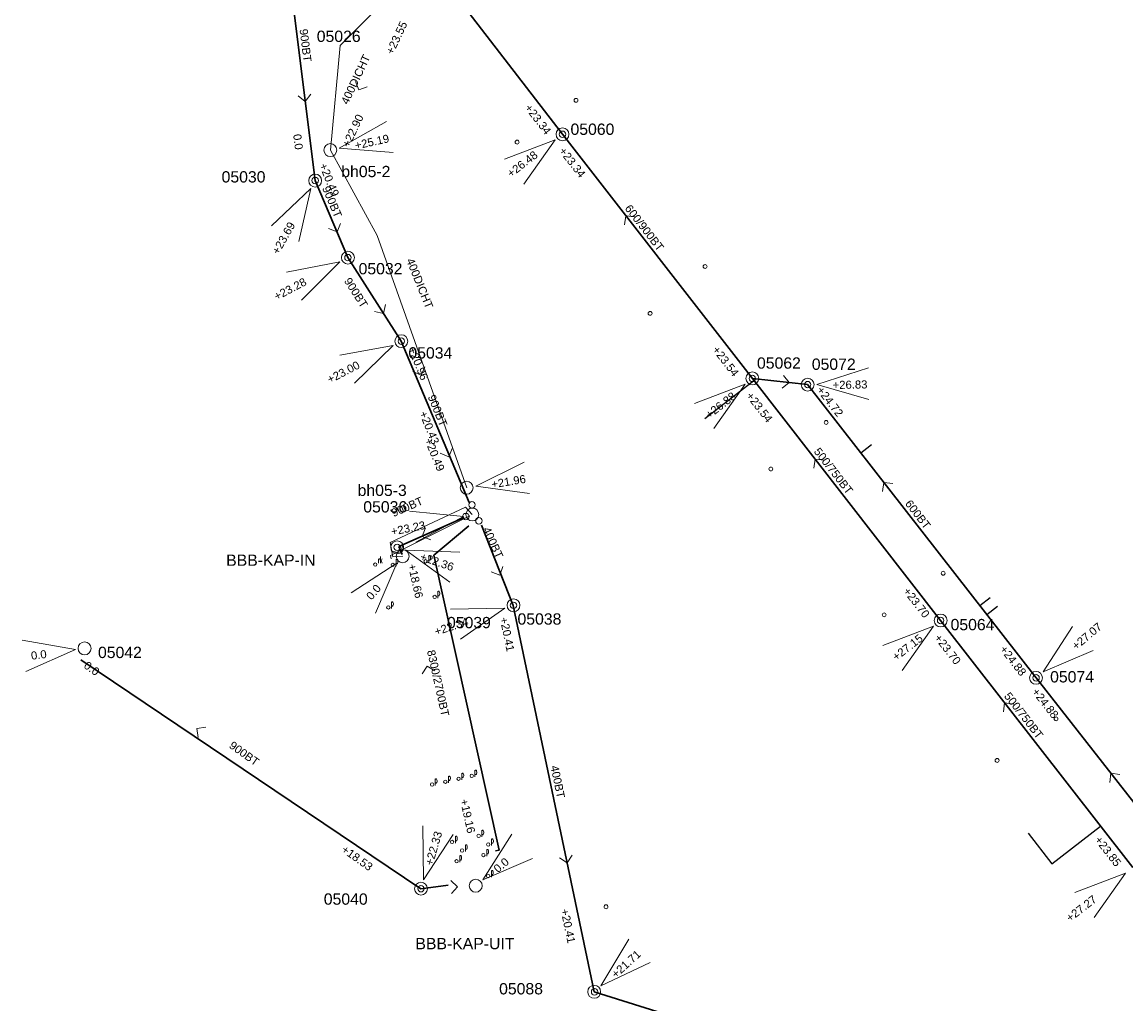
# Model space of a CAD drawing. Header units: metres. Extents: x 196788 to 198093, y 354523 to 355933.
# Tile 13 of 35: x 197300 to 197471, y 355053 to 355206. Entities that reach past the tile are written whole.
import ezdxf

# ---------------------------------------------------------------- set-up
doc = ezdxf.new("R2010")
doc.units = ezdxf.units.M
doc.linetypes.add('DGN Style 3', pattern=[260.437979, 186.027128, -74.410851])
for name, color, linetype, lineweight in [('AFSTROOM', 2, 'Continuous', 0), ('BOB', 7, 'Continuous', 0), ('CODE', 1, 'Continuous', 0), ('DIAM', 7, 'Continuous', 0), ('GMGIS_STRENGEN', 3, 'Continuous', 30), ('inspectie-riool put', 2, 'Continuous', 0), ('kolk', 2, 'Continuous', 0), ('MVD', 5, 'Continuous', 0), ('persleiding', 3, 'Continuous', 0), ('PUT', 1, 'Continuous', 0), ('putdeksel algemeen', 2, 'Continuous', 0), ('rioolkast', 5, 'Continuous', 0), ('vr-riorioolstreng', 3, 'Continuous', 0)]:
    doc.layers.add(name, color=color, linetype=linetype, lineweight=lineweight)
doc.layers.add('Huisaansluitingen', color=40, linetype='Continuous', true_color=0xffbf00)
doc.styles.get("Standard").update_dxf_attribs({"font": 'arial.ttf'})
doc.styles.add('Style-simplex', font='simplex.shx')

# ---------------------------------------------------------------- blocks, each defined once
blk = doc.blocks.new('S490')
at = {"layer": 'putdeksel algemeen', "color": 7, "linetype": 'Continuous', "lineweight": 0}
blk.add_circle((0, 0), 0.263, dxfattribs=at)
blk.add_circle((0, 0), 0.263, dxfattribs=at)
at = {"layer": 'putdeksel algemeen', "color": 7, "linetype": 'Continuous', "lineweight": 0, "style": 'Style-simplex', "width": 0.428569}
blk.add_text('p', height=1.05, dxfattribs=at).set_placement((0.41, 0.18))
blk = doc.blocks.new('S360')
at = {"layer": 'inspectie-riool put', "color": 7, "linetype": 'Continuous', "lineweight": 0}
blk.add_circle((0, 0), 0.5, dxfattribs=at)
blk = doc.blocks.new('S1142')
at = {"layer": 'rioolkast', "color": 7, "linetype": 'Continuous', "lineweight": 0}
blk.add_circle((0, 0), 0.263, dxfattribs=at)
blk.add_circle((0, 0), 0.263, dxfattribs=at)
at = {"layer": 'rioolkast', "color": 7, "linetype": 'Continuous', "lineweight": 0, "style": 'Style-simplex', "width": 0.428569}
blk.add_text('rk', height=1.05, dxfattribs=at).set_placement((0.43, 0.19))
blk = doc.blocks.new('AFSTROOM')
at = {"layer": 'AFSTROOM', "linetype": 'Continuous'}
for q in [(1, 1), (1, -1)]:
    blk.add_line((0, 0), q, dxfattribs=at)
blk = doc.blocks.new('S340')
at = {"layer": 'kolk', "color": 7, "linetype": 'Continuous', "lineweight": 0}
blk.add_circle((0, 0), 0.3, dxfattribs=at)

msp = doc.modelspace()

# ---------------------------------------------------------------- linework, layer by layer
at = {"layer": 'GMGIS_STRENGEN', "linetype": 'DGN Style 3'}
for p, q in [((197340.53, 355217.87), (197345.12, 355181.06)), ((197350.2, 355169.12), (197345.12, 355181.06)), ((197358.47, 355156.17), (197350.2, 355169.12)), ((197368.98, 355131.17), (197358.47, 355156.17)), ((197361.52, 355071.33), (197308.81, 355106.77))]:
    msp.add_line(p, q, dxfattribs=at)
at = {"layer": 'GMGIS_STRENGEN'}
for p, q in [((197358.08, 355124.34), (197368.22, 355128.83)), ((197368.91, 355127.56), (197363.51, 355122.99)), ((197358.08, 355124.34), (197358.61, 355123.14)), ((197363.51, 355122.99), (197373.64, 355077.32)), ((197373.05, 355077.19), (197373.64, 355077.32)), ((197365.72, 355071.89), (197361.52, 355071.33))]:
    msp.add_line(p, q, dxfattribs=at)
at = {"layer": 'GMGIS_STRENGEN', "linetype": 'Continuous', "flags": 128}
for points in [[(197383.44, 355188.23), (197353.66, 355226.92)], [(197412.85, 355150.4), (197383.44, 355188.23)], [(197442.02, 355112.89), (197412.85, 355150.4)], [(197412.85, 355150.4), (197421.42, 355149.44)], [(197456.8, 355104), (197421.42, 355149.44)], [(197370.87, 355127.64), (197375.79, 355115.22)], [(197375.79, 355115.22), (197388.35, 355055.35)], [(197471.78, 355074.59), (197442.02, 355112.89)], [(197491.59, 355059.64), (197456.8, 355104)], [(197388.35, 355055.35), (197435.92, 355040.44)]]:
    msp.add_lwpolyline(points, dxfattribs=at)
at = {"layer": 'Huisaansluitingen', "flags": 128}
for points in [[(197405.51, 355144.18), (197413.1, 355150.08)], [(197450.81, 355115.06), (197449.18, 355113.79)]]:
    msp.add_lwpolyline(points, dxfattribs=at)
at = {"layer": 'Huisaansluitingen'}
for points in [[(197429.65, 355138.87), (197429.65, 355138.87), (197430.58, 355139.59), (197431.3, 355140.14)], [(197448.08, 355115.2), (197448.08, 355115.2), (197449.71, 355116.47)], [(197455.58, 355079.92), (197459.24, 355075.18), (197466.78, 355081.03)]]:
    msp.add_lwpolyline(points, dxfattribs=at)
at = {"layer": 'MVD', "linetype": 'Continuous'}
for p, q in [((197356.18, 355190.19), (197348.86, 355186.08)), ((197348.86, 355186.08), (197357.23, 355185.39)), ((197382.32, 355187.36), (197374.46, 355184.39)), ((197377.46, 355180.51), (197382.32, 355187.36)), ((197344.43, 355179.83), (197338.34, 355174.05)), ((197342.61, 355171.63), (197344.43, 355179.83)), ((197348.95, 355168.46), (197340.7, 355166.89)), ((197342.99, 355162.54), (197348.95, 355168.46)), ((197357.21, 355155.52), (197348.95, 355154)), ((197351.21, 355149.64), (197357.21, 355155.52)), ((197430.82, 355152.05), (197422.83, 355149.46)), ((197411.73, 355149.53), (197403.88, 355146.54)), ((197406.9, 355142.66), (197411.73, 355149.53)), ((197422.83, 355149.46), (197430.91, 355147.14)), ((197377.51, 355137.44), (197369.99, 355133.69)), ((197369.99, 355133.69), (197378.32, 355132.59)), ((197368.09, 355129.03), (197359.73, 355129.85)), ((197360.7, 355125.03), (197368.09, 355129.03)), ((197367.56, 355123.49), (197359.16, 355123.78)), ((197359.16, 355123.78), (197365.97, 355118.85)), ((197357.77, 355121.77), (197350.72, 355117.19)), ((197354.49, 355114.04), (197357.77, 355121.77)), ((197374.5, 355114.81), (197366.1, 355114.65)), ((197367.63, 355109.98), (197374.5, 355114.81)), ((197440.9, 355112.02), (197433.05, 355109.03)), ((197436.07, 355105.15), (197440.9, 355112.02)), ((197457.9, 355104.93), (197462.47, 355111.98)), ((197307.99, 355108.39), (197299.72, 355109.85)), ((197300.32, 355104.98), (197307.99, 355108.39)), ((197465.64, 355108.22), (197457.9, 355104.93)), ((197361.8, 355081.08), (197361.92, 355072.68)), ((197361.92, 355072.68), (197366.52, 355079.71)), ((197375.61, 355079.78), (197371.08, 355072.71)), ((197371.08, 355072.71), (197378.79, 355076.03)), ((197470.67, 355073.73), (197462.81, 355070.75)), ((197465.82, 355066.86), (197470.67, 355073.73)), ((197393.7, 355063.52), (197389.4, 355056.3)), ((197389.4, 355056.3), (197397, 355059.88))]:
    msp.add_line(p, q, dxfattribs=at)
at = {"layer": 'persleiding', "color": 94, "linetype": 'Continuous', "lineweight": 0, "flags": 128}
msp.add_lwpolyline([(197358.68, 355122.85), (197357.18, 355122.73), (197356.72, 355124.98), (197368.39, 355130.43), (197369.47, 355129.31)], dxfattribs=at)
at = {"layer": 'persleiding', "flags": 128}
msp.add_lwpolyline([(197356.92, 355122.46), (197356.82, 355122.97), (197369.09, 355129.13)], dxfattribs=at)
at = {"layer": 'PUT', "linetype": 'Continuous'}
for centre in [(197383.44, 355188.23), (197347.48, 355185.78), (197345.13, 355181.06), (197350.2, 355169.12), (197358.47, 355156.17), (197412.85, 355150.4), (197421.42, 355149.44), (197368.6, 355133.46), (197369.47, 355129.31), (197357.83, 355124.23), (197358.68, 355122.85), (197375.85, 355115.24), (197442.02, 355112.89), (197309.4, 355108.56), (197456.8, 355104), (197361.52, 355071.33), (197370, 355071.79), (197388.35, 355055.35)]:
    msp.add_circle(centre, 1, dxfattribs=at)
at = {"layer": 'vr-riorioolstreng', "flags": 128}
for points in [[(197360.65, 355213.76), (197349, 355202), (197347.48, 355185.78)], [(197347.48, 355185.78), (197354.75, 355172.55), (197368.6, 355133.46)]]:
    msp.add_lwpolyline(points, dxfattribs=at)

# ---------------------------------------------------------------- block references
at = {"layer": 'AFSTROOM'}
for p, rotation in [((197351.87, 355195.1), 64.80000000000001), ((197343.59, 355193.33), 97.1), ((197393.24, 355175.62), 307.9), ((197348.51, 355173.1), 113), ((197355.71, 355160.48), 122.6), ((197361.56, 355150.9), 112), ((197418.56, 355149.76), 173.6), ((197365.81, 355138.26), 112.3), ((197422.57, 355137.89), 307.9), ((197433.21, 355134.29), 307.9), ((197361.71, 355125.93), 23.6), ((197358.39, 355123.31), 121.6), ((197373.72, 355119.93), 114.4), ((197362.45, 355105.83), 282.5), ((197451.94, 355100.12), 307.9), ((197326.77, 355096.15), 324.5), ((197468.4, 355089.21), 308.1), ((197384.18, 355075.32), 101.8), ((197367.17, 355071.64), 183.1)]:
    msp.add_blockref('AFSTROOM', p, dxfattribs=dict(at, rotation=rotation))
at = {"layer": 'inspectie-riool put', "color": 7, "linetype": 'Continuous', "lineweight": 0}
for p in [(197383.44, 355188.23), (197345.12, 355181.06), (197350.2, 355169.12), (197358.47, 355156.17), (197412.85, 355150.4), (197421.42, 355149.44), (197369.42, 355130.81), (197368.47, 355128.99), (197370.49, 355128.33), (197357.83, 355124.23), (197375.85, 355115.24), (197442.02, 355112.89), (197456.8, 355104), (197361.52, 355071.33), (197388.41, 355055.34)]:
    msp.add_blockref('S360', p, dxfattribs=at)
at = {"layer": 'kolk', "color": 7, "linetype": 'Continuous', "lineweight": 0}
for p in [(197385.54, 355193.49), (197376.41, 355187.02), (197405.53, 355167.74), (197397.01, 355160.48), (197424.29, 355143.58), (197415.71, 355136.37), (197442.41, 355120.21), (197433.27, 355113.76), (197459.9, 355097.65), (197450.77, 355091.21), (197390.18, 355068.53)]:
    msp.add_blockref('S340', p, dxfattribs=at)
at = {"layer": 'putdeksel algemeen', "color": 7, "linetype": 'Continuous', "lineweight": 0}
for p in [(197362.23, 355122.06), (197357.15, 355121.5), (197356.46, 355114.92), (197363.64, 355116.54), (197365.29, 355087.91), (197367.35, 355088.36), (197369.38, 355088.82), (197363.23, 355087.48), (197370.45, 355079.52), (197366.34, 355078.58), (197367.89, 355077.25), (197371.94, 355078.18), (197367.03, 355075.59), (197371.19, 355076.54), (197371.93, 355073.28)]:
    msp.add_blockref('S490', p, dxfattribs=at)
at = {"layer": 'rioolkast', "color": 7, "linetype": 'Continuous', "lineweight": 0}
msp.add_blockref('S1142', (197354.43, 355121.56), dxfattribs=at)

# ---------------------------------------------------------------- texts
at = {"layer": 'BOB'}
for s, rotation, p in [('+23.55', 64.8, (197357.16, 355200.48)), ('+22.90', 64.8, (197350.38, 355186.07)), ('+23.34', 307.6, (197377.51, 355192.31)), ('0.0', 277.1, (197341.71, 355188.19)), ('+23.34', 307.9, (197382.81, 355185.62)), ('+20.49', 292, (197345.72, 355183.45)), ('+20.96', 292.3, (197359.5, 355154.97)), ('+23.54', 307.9, (197406.57, 355154.81)), ('+24.72', 307.9, (197422.74, 355148.56)), ('+23.54', 307.9, (197411.8, 355147.68)), ('+20.43', 292, (197361.22, 355145.04)), ('+20.49', 292.3, (197362.04, 355140.86)), ('+18.66', 282.5, (197359.49, 355121.5)), ('+23.70', 307.9, (197436.13, 355117.41)), ('+20.41', 281.8, (197373.71, 355113.26)), ('+23.70', 307.9, (197440.96, 355110.17)), ('+24.88', 307.9, (197451.1, 355108.41)), ('0.0', 324.5, (197309.16, 355105.65)), ('+24.88', 308.1, (197456.08, 355101.81)), ('+19.16', 282.5, (197367.56, 355085.08)), ('+23.85', 307.9, (197465.8, 355078.87)), ('+18.53', 324.5, (197349.08, 355077.14)), ('+20.41', 281.8, (197383.14, 355068.06))]:
    msp.add_text(s, height=1.25, rotation=rotation, dxfattribs=at).set_placement(p)
at = {"layer": 'CODE'}
for s, p in [('05026', (197345.37, 355202.54)), ('05060', (197384.68, 355188.14)), ('05030', (197330.63, 355180.76)), ('bh05-2', (197349.17, 355181.59)), ('05032', (197351.85, 355166.53)), ('05034', (197359.57, 355153.48)), ('05062', (197413.57, 355151.91)), ('05072', (197422.06, 355151.73)), ('bh05-3', (197351.7, 355132.19)), ('05036', (197352.58, 355129.63)), ('BBB-KAP-IN', (197331.34, 355121.36)), ('05039', (197365.55, 355111.69)), ('05038', (197376.47, 355112.25)), ('05064', (197443.56, 355111.38)), ('05042', (197311.48, 355107.07)), ('05074', (197458.98, 355103.29)), ('05040', (197346.46, 355068.85)), ('BBB-KAP-UIT', (197360.65, 355061.95)), ('05088', (197373.62, 355054.95))]:
    msp.add_text(s, height=1.75, dxfattribs=at).set_placement(p)
at = {"layer": 'DIAM'}
for s, rotation, p in [('900BT', 277.1, (197342.7, 355204.49)), ('400DICHT', 64.8, (197350.2, 355192.74)), ('900BT', 293, (197346.17, 355179.89)), ('600/900BT', 307.9, (197393.01, 355176.72)), ('400DICHT', 292, (197359.21, 355168.72)), ('900BT', 302.6, (197349.54, 355165.51)), ('900BT', 292.3, (197362.54, 355147.56)), ('500/750BT', 307.9, (197422.3, 355139.05)), ('900BT', 23.6, (197357.27, 355128.9)), ('600BT', 307.9, (197436.43, 355130.97)), ('400BT', 294.4, (197371.05, 355127.04)), ('8300/2700BT', 282.5, (197362.44, 355108.17)), ('500/750BT', 307.9, (197451.77, 355101.15)), ('900BT', 324.5, (197331.68, 355093.26)), ('400BT', 281.8, (197381.57, 355090.29))]:
    msp.add_text(s, height=1.25, rotation=rotation, dxfattribs=at).set_placement(p)
at = {"layer": 'MVD'}
for s, rotation, p in [('+25.19', 12.3, (197351.42, 355185.87)), ('+26.48', 37.7, (197375.47, 355181.48)), ('+23.69', 60.5, (197339.44, 355169.49)), ('+23.28', 27.8, (197339.16, 355162.45)), ('+23.00', 27.4, (197347.39, 355149.58)), ('+26.83', 1, (197425.3, 355148.76)), ('+26.88', 37.9, (197406.19, 355144.1)), ('+21.96', 9.5, (197372.53, 355133.36)), ('+23.23', 11.4, (197357.01, 355126.03)), ('+22.36', 341.1, (197361.24, 355122.27)), ('0.0', 50, (197353.87, 355115.96)), ('+22.34', 18.1, (197363.85, 355110.54)), ('+27.07', 40.1011, (197463.02, 355108.24)), ('+27.15', 37.9, (197435.15, 355106.57)), ('0.0', 7, (197301.18, 355106.8)), ('+22.33', 73.8, (197363.32, 355074.83)), ('0.0', 40.3, (197373.43, 355073.72)), ('+27.27', 37.8, (197462.07, 355066.12)), ('+21.71', 42.2, (197391.72, 355057.39))]:
    msp.add_text(s, height=1.25, rotation=rotation, dxfattribs=at).set_placement(p)

doc.saveas('drawing.dxf')
